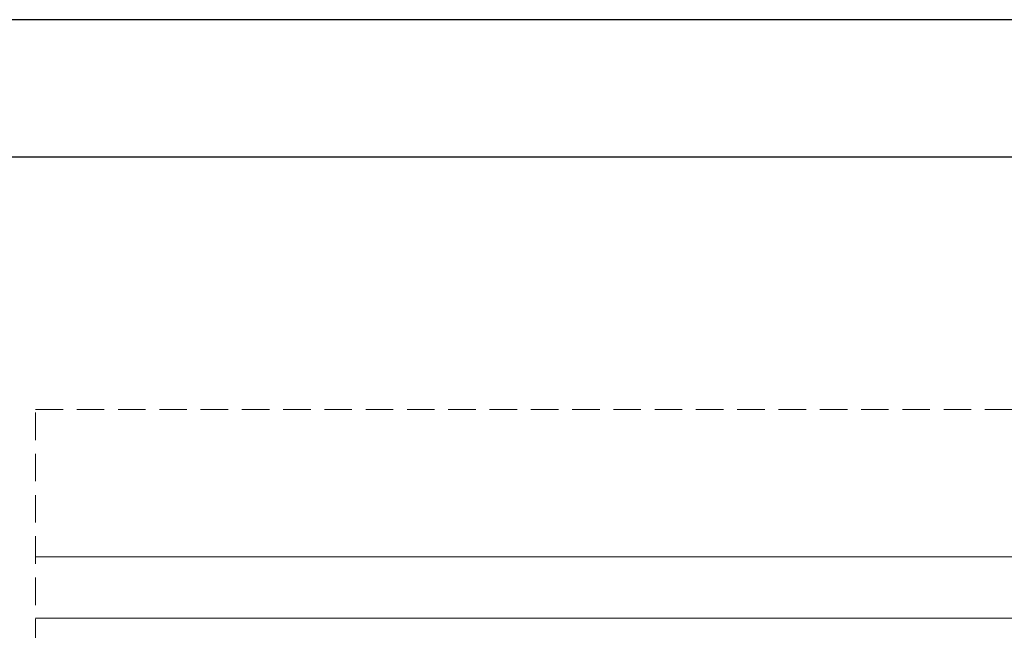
# Model space of a CAD drawing. Header units: millimetres. Extents: x 321 to 585, y -277 to 9.
# Tile 245 of 256: x 470.37 to 477.52, y -192.58 to -188.14. Entities that reach past the tile are written whole.
import ezdxf

# ---------------------------------------------------------------- set-up
doc = ezdxf.new("R2010")
doc.units = ezdxf.units.MM
doc.header["$MEASUREMENT"] = 0
doc.linetypes.add('JIS_02_2.0', pattern=[0.3, 0.2, -0.1])
doc.layers.get('0').update_dxf_attribs({"lineweight": 18})
for name, color, linetype, lineweight in [('DI-Área do detalhe', 7, 'JIS_02_2.0', 9), ('IFC-Laje-Contorno', 134, 'Continuous', 5), ('IFC-Viga-Contorno', 66, 'Continuous', 5)]:
    doc.layers.add(name, color=color, linetype=linetype, lineweight=lineweight)
doc.layers.add('SEDUC_MARF', color=1, linetype='Continuous')
doc.layers.add('SEDUC_MARGG', color=7, linetype='Continuous')

msp = doc.modelspace()

# ---------------------------------------------------------------- linework, layer by layer
msp.add_lwpolyline([(468.5392, -189.141), (501.0013, -189.141), (501.0013, -212.278), (468.5392, -212.278)], close=True)
at = {"layer": 'DI-Área do detalhe'}
msp.add_lwpolyline([(470.4827, -190.9751), (488.8771, -190.9751), (488.8771, -203.1964), (470.4827, -203.1964), (470.4827, -190.9751)], dxfattribs=at)
at = {"layer": 'IFC-Laje-Contorno', "color": 7, "lineweight": 5}
msp.add_line((470.4827, -192.0466), (488.8771, -192.0466), dxfattribs=at)
at = {"layer": 'IFC-Viga-Contorno', "color": 7, "lineweight": 5}
msp.add_line((470.4827, -192.4913), (483.0589, -192.4913), dxfattribs=at)
at = {"layer": 'SEDUC_MARF', "color": 7}
msp.add_lwpolyline([(584.9392, -188.141), (466.0392, -188.141), (466.0392, -272.241), (584.9392, -272.241)], close=True, dxfattribs=at)
at = {"layer": 'SEDUC_MARGG'}
msp.add_lwpolyline([(468.5392, -271.241), (583.9392, -271.241), (583.9392, -189.141), (468.5392, -189.141), (468.5392, -271.241)], dxfattribs=at)

doc.saveas('drawing.dxf')
